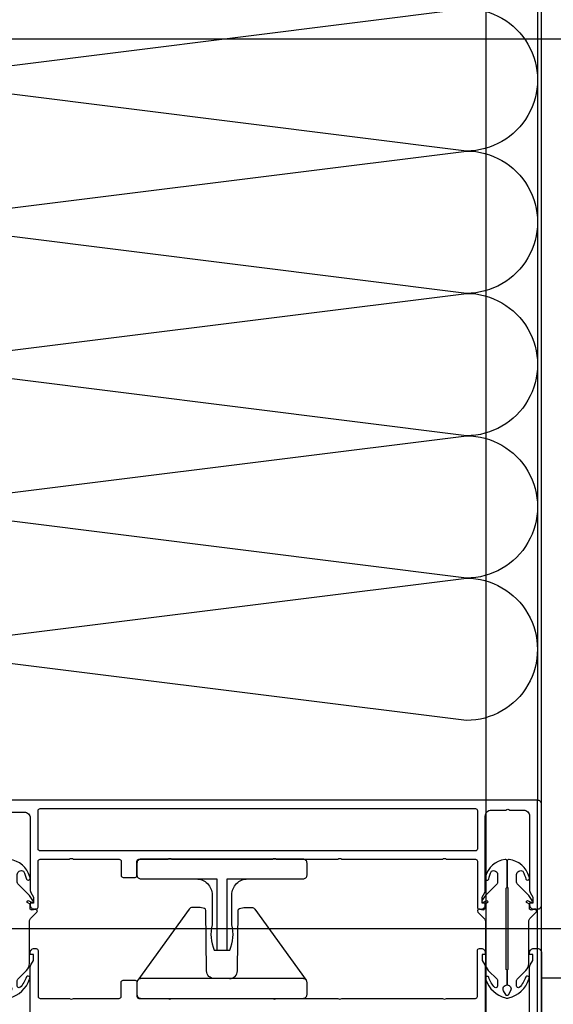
# Model space of a CAD drawing. Header units: millimetres. Extents: x 373037 to 682063, y 76092 to 274210.
# Tile 143 of 256: x 655139 to 655274, y 261188 to 261437. Entities that reach past the tile are written whole.
import ezdxf

# ---------------------------------------------------------------- set-up
doc = ezdxf.new("R2010")
doc.units = ezdxf.units.MM
doc.header["$LTSCALE"] = 100
doc.linetypes.add('ČERCHOVANÁ', pattern=[25.4, 12.7, -6.35, 0, -6.35])
doc.linetypes.add('ČÁRKOVANÁ', pattern=[19.05, 12.7, -6.35])
doc.layers.get('0').update_dxf_attribs({"linetype": 'CONTINUOUS'})
doc.layers.add('PUDORYS', color=253, linetype='CONTINUOUS')

# ---------------------------------------------------------------- blocks, each defined once
blk = doc.blocks.new('*U16')
for points in [[(1, 0, 0.414243), (1.1, 0.1), (1, 0.9, -1.0001), (1.2, 0.9), (1.1, 0.1, 0.414228), (1.2, 0, 0.414228)], [(1.2, 0, 0.414243), (1.3, 0.1), (1.2, 0.9, -1.0001), (1.4, 0.9), (1.3, 0.1, 0.414228), (1.4, 0, 0.414228)], [(1.4, 0, 0.414243), (1.5, 0.1), (1.4, 0.9, -1.0001), (1.6, 0.9), (1.5, 0.1, 0.414228), (1.6, 0, 0.414228)], [(1.6, 0, 0.414243), (1.7, 0.1), (1.6, 0.9, -1.0001), (1.8, 0.9), (1.7, 0.1, 0.414228), (1.8, 0, 0.414228)], [(1.8, 0, 0.414243), (1.9, 0.1), (1.8001, 0.9, -1.0001), (2, 0.9), (1.9001, 0.1, 0.414228), (2, 0, 0.414228)]]:
    blk.add_lwpolyline(points, format="xyb")
blk = doc.blocks.new('244748_a')
blk.add_lwpolyline([(8.32, -1.69, 0.082248), (6.34, -0.9, -1.09695), (6.94, -0.1, -0.315353), (11.26, -5.15, -0.480529), (10.87, -5.64), (4.27, -5.64), (4.08, -5.45), (-16.53, -5.45), (-16.72, -5.64), (-20.43, -5.64, 0.574019), (-21.93, -4.78), (-22.99, -5.4, 0.524827), (-22.99, -5.9), (-21.93, -6.52, 0.574021), (-20.43, -5.66), (-16.72, -5.66), (-16.53, -5.85), (4.08, -5.85), (4.27, -5.66), (10.87, -5.66, -0.480529), (11.26, -6.15, -0.326229), (6.88, -11.09, -1.09695), (6.28, -10.3, 0.081457), (8.32, -9.61, 0.599203), (7.48, -8.05), (5.52, -8.05, 0.198965), (5.17, -8.2), (2.22, -11.15), (0.93, -12.01, -0.738038), (0.51, -11.62), (0.87, -11, 1), (0.35, -10.7), (0, -11.3), (-0.98, -11.3, 0.619205), (-1.45, -12.06), (-1.28, -12.43, -0.808139), (-2.04, -13.04), (-3.63, -11.44, 0.198906), (-4.34, -11.15), (-14.99, -11.15, -0.198936), (-16.76, -10.42), (-18.98, -8.2, 0.198942), (-19.33, -8.05), (-20.67, -8.05, 0.500217), (-21.09, -8.73, 0.122037), (-18.5, -10.27, -1.093735), (-19.1, -11.07, -0.240768), (-23.7, -6.07, -0.106226), (-23.7, -5.23, -0.256232), (-19, -0.13, -1.093735), (-18.4, -0.92, 0.116856), (-21.09, -2.57, 0.500217), (-20.67, -3.25), (-19.33, -3.25, 0.198942), (-18.98, -3.1), (-16.75, -0.88, -0.198936), (-14.99, -0.15), (-4.34, -0.15, 0.198907), (-3.63, 0.14), (-2.04, 1.74, -0.808139), (-1.28, 1.13), (-1.45, 0.76, 0.619205), (-0.98, 0), (0, 0), (0.35, -0.6, 1), (0.87, -0.3), (0.51, 0.32, -0.738038), (0.93, 0.71), (2.22, -0.15), (5.17, -3.1, 0.198965), (5.52, -3.25), (7.48, -3.25, 0.599203)], format="xyb", close=True)
blk = doc.blocks.new('236134_0100_s_v')
for points in [[(22.8, -23), (22.8, -5), (42, -5, 0.414214), (43, -4), (43, -1, 0.414214), (42, 0), (1, 0, 0.414214), (0, -1), (0, -4, 0.414214), (1, -5), (20.2, -5), (20.2, -23)], [(15, -5, -0.414214), (19, -9), (19, -16.57, 0.165764), (19.53, -23), (23.47, -23, 0.165764), (24, -16.57), (24, -9, -0.414214), (28, -5)]]:
    blk.add_lwpolyline(points, format="xyb")
blk = doc.blocks.new('236134_0200_s_v')
for points in [[(19.58, 5, -0.41166), (17.58, 6.98), (17.45, 22.25, 0.344217), (17.07, 22.73), (16, 23), (14, 23, 0.240828), (13.19, 22.59), (0.19, 4.59)], [(23.42, 5, 0.41166), (25.42, 6.98), (25.55, 22.25, -0.344217), (25.93, 22.73), (27, 23), (29, 23, -0.240828), (29.81, 22.59), (42.81, 4.59)]]:
    blk.add_lwpolyline(points, format="xyb")
blk.add_lwpolyline([(42, 5), (1, 5, 0.414214), (0, 4), (0, 1, 0.414214), (1, 0), (42, 0, 0.414214), (43, 1), (43, 4, 0.414214)], format="xyb", close=True)

msp = doc.modelspace()

# ---------------------------------------------------------------- linework, layer by layer
at = {"layer": 'PUDORYS', "color": 252, "linetype": 'ČERCHOVANÁ', "ltscale": 25, "true_color": 0x939598}
msp.add_line((682063.19, 261432.15), (654424.22, 261432.15), dxfattribs=at)
at = {"layer": 'PUDORYS', "color": 252, "true_color": 0x939598}
for p, q in [((655340.76, 261207.15), (655015.07, 261207.15)), ((655340.76, 261207.15), (655015.07, 261207.15)), ((655576.64, 261194.65), (655270.64, 261194.65))]:
    msp.add_line(p, q, dxfattribs=at)
at = {"layer": 'PUDORYS', "color": 252, "linetype": 'ČÁRKOVANÁ', "ltscale": 5, "true_color": 0x939598}
msp.add_lwpolyline([(681396.64, 249812.15), (655256.64, 249812.15), (655256.64, 273052.15), (681396.64, 273052.15)], close=True, dxfattribs=at)
at = {"layer": 'PUDORYS', "color": 252, "ltscale": 15, "true_color": 0x939598}
for points in [[(655270.64, 273038.15), (681383.2, 273038.15), (681383.2, 249826.15), (655270.64, 249826.15)], [(655089.64, 261624.65), (655269.64, 261624.65), (655269.64, 261239.65), (655089.64, 261239.65)], [(655041.64, 261174.65), (655269.64, 261174.65), (655269.64, 261239.65), (655041.64, 261239.65)]]:
    msp.add_lwpolyline(points, close=True, dxfattribs=at)
at = {"layer": 'PUDORYS', "color": 252, "true_color": 0x939598}
msp.add_lwpolyline([(655270.64, 261238.65), (655270.64, 261625.65)], dxfattribs=at)
for points in [[(655136.14, 261236.66), (655139.84, 261236.66, -0.414214), (655141.34, 261235.16), (655141.34, 261216.8, 0.13165), (655141.47, 261216.3), (655142.13, 261215.15), (655142.13, 261213.65), (655141.33, 261213.65), (655141.33, 261213.15, 0.414214), (655142.33, 261212.15), (655142.84, 261212.15, 0.414214), (655143.34, 261212.65), (655143.34, 261224.25, -0.414214), (655143.84, 261224.75), (655151.24, 261224.75, -0.399985), (655152.24, 261224.75), (655163.84, 261224.75, -0.414214), (655164.34, 261224.25), (655164.34, 261220.65, 0.414214), (655164.84, 261220.15), (655167.84, 261220.15, 0.414214), (655168.34, 261220.65), (655168.34, 261224.25, -0.414214), (655168.84, 261224.75), (655176.14, 261224.75, -0.38324), (655177.14, 261224.75), (655202.64, 261224.75, -0.38324), (655203.64, 261224.75), (655219.14, 261224.75, -0.38324), (655220.14, 261224.75), (655245.64, 261224.75, -0.38324), (655246.64, 261224.75), (655253.94, 261224.75, -0.414214), (655254.44, 261224.25), (655254.44, 261212.65, 0.414214), (655254.94, 261212.15), (655255.44, 261212.15, 0.414214), (655256.44, 261213.15), (655256.44, 261213.65), (655255.64, 261213.65), (655255.64, 261215.15), (655256.3, 261216.31, 0.116937), (655256.44, 261216.81), (655256.44, 261235.66, -0.414232), (655257.94, 261237.16), (655261.65, 261237.16, -0.399985), (655262.65, 261237.16), (655266.14, 261237.16, -0.414232), (655267.64, 261235.66), (655267.64, 261216.81, 0.116937), (655267.77, 261216.31), (655268.44, 261215.15), (655268.44, 261213.65), (655267.64, 261213.65), (655267.64, 261213.15, 0.414214), (655268.64, 261212.15), (655269.64, 261212.15, 0.414214), (655270.64, 261213.15), (655270.64, 261238.65, 0.414214), (655269.64, 261239.65), (655269.64, 261239.65), (655121.14, 261239.65, 0.414214)], [(655136.14, 261236.66), (655139.84, 261236.66, -0.414214), (655141.34, 261235.16), (655141.34, 261216.8, 0.13165), (655141.47, 261216.3), (655142.13, 261215.15), (655142.13, 261213.65), (655141.33, 261213.65), (655141.33, 261213.15, 0.414214), (655142.33, 261212.15), (655142.84, 261212.15, 0.414214), (655143.34, 261212.65), (655143.34, 261224.25, -0.414214), (655143.84, 261224.75), (655151.24, 261224.75, -0.399985), (655152.24, 261224.75), (655163.84, 261224.75, -0.414214), (655164.34, 261224.25), (655164.34, 261220.65, 0.414214), (655164.84, 261220.15), (655167.84, 261220.15, 0.414214), (655168.34, 261220.65), (655168.34, 261224.25, -0.414214), (655168.84, 261224.75), (655176.14, 261224.75, -0.38324), (655177.14, 261224.75), (655202.64, 261224.75, -0.38324), (655203.64, 261224.75), (655219.14, 261224.75, -0.38324), (655220.14, 261224.75), (655245.64, 261224.75, -0.38324), (655246.64, 261224.75), (655253.94, 261224.75, -0.414214), (655254.44, 261224.25), (655254.44, 261212.65, 0.414214), (655254.94, 261212.15), (655255.44, 261212.15, 0.414214), (655256.44, 261213.15), (655256.44, 261213.65), (655255.64, 261213.65), (655255.64, 261215.15), (655256.3, 261216.31, 0.116937), (655256.44, 261216.81), (655256.44, 261235.66, -0.414232), (655257.94, 261237.16), (655261.65, 261237.16, -0.399985), (655262.65, 261237.16), (655266.14, 261237.16, -0.414232), (655267.64, 261235.66), (655267.64, 261216.81, 0.116937), (655267.77, 261216.31), (655268.44, 261215.15), (655268.44, 261213.65), (655267.64, 261213.65), (655267.64, 261213.15, 0.414214), (655268.64, 261212.15), (655269.64, 261212.15, 0.414214), (655270.64, 261213.15), (655270.64, 261238.65, 0.414214), (655269.64, 261239.65), (655269.64, 261239.65), (655121.14, 261239.65, 0.414214)], [(655141.34, 261179.15), (655141.34, 261197.51, -0.13165), (655141.47, 261198.01), (655142.13, 261199.15), (655142.13, 261200.65), (655141.33, 261200.65), (655141.33, 261201.15, -0.414214), (655142.33, 261202.15), (655142.84, 261202.15, -0.414214), (655143.34, 261201.65), (655143.34, 261190.05, 0.414214), (655143.84, 261189.55), (655151.24, 261189.55, 0.399985), (655152.24, 261189.55), (655163.84, 261189.55, 0.414214), (655164.34, 261190.05), (655164.34, 261193.65, -0.414214), (655164.84, 261194.15), (655167.84, 261194.15, -0.414214), (655168.34, 261193.65), (655168.34, 261190.05, 0.414214), (655168.84, 261189.55), (655176.14, 261189.55, 0.38324), (655177.14, 261189.55), (655202.64, 261189.55, 0.38324), (655203.64, 261189.55), (655219.14, 261189.55, 0.38324), (655220.14, 261189.55), (655245.64, 261189.55, 0.38324), (655246.64, 261189.55), (655253.94, 261189.55, 0.414214), (655254.44, 261190.05), (655254.44, 261201.65, -0.414214), (655254.94, 261202.15), (655255.44, 261202.15, -0.414214), (655256.44, 261201.15), (655256.44, 261200.65), (655255.64, 261200.65), (655255.64, 261199.15), (655256.3, 261198, -0.116937), (655256.44, 261197.5), (655256.44, 261178.65, 0.414232)], [(655141.34, 261179.15), (655141.34, 261197.51, -0.13165), (655141.47, 261198.01), (655142.13, 261199.15), (655142.13, 261200.65), (655141.33, 261200.65), (655141.33, 261201.15, -0.414214), (655142.33, 261202.15), (655142.84, 261202.15, -0.414214), (655143.34, 261201.65), (655143.34, 261190.05, 0.414214), (655143.84, 261189.55), (655151.24, 261189.55, 0.399985), (655152.24, 261189.55), (655163.84, 261189.55, 0.414214), (655164.34, 261190.05), (655164.34, 261193.65, -0.414214), (655164.84, 261194.15), (655167.84, 261194.15, -0.414214), (655168.34, 261193.65), (655168.34, 261190.05, 0.414214), (655168.84, 261189.55), (655176.14, 261189.55, 0.38324), (655177.14, 261189.55), (655202.64, 261189.55, 0.38324), (655203.64, 261189.55), (655219.14, 261189.55, 0.38324), (655220.14, 261189.55), (655245.64, 261189.55, 0.38324), (655246.64, 261189.55), (655253.94, 261189.55, 0.414214), (655254.44, 261190.05), (655254.44, 261201.65, -0.414214), (655254.94, 261202.15), (655255.44, 261202.15, -0.414214), (655256.44, 261201.15), (655256.44, 261200.65), (655255.64, 261200.65), (655255.64, 261199.15), (655256.3, 261198, -0.116937), (655256.44, 261197.5), (655256.44, 261178.65, 0.414232)], [(655267.64, 261178.65), (655267.64, 261197.5, -0.116937), (655267.77, 261198), (655268.44, 261199.15), (655268.44, 261200.65), (655267.64, 261200.65), (655267.64, 261201.15, -0.414214), (655268.64, 261202.15), (655269.64, 261202.15, -0.414214), (655270.64, 261201.15), (655270.64, 261175.65, -0.414214)], [(655267.64, 261178.65), (655267.64, 261197.5, -0.116937), (655267.77, 261198), (655268.44, 261199.15), (655268.44, 261200.65), (655267.64, 261200.65), (655267.64, 261201.15, -0.414214), (655268.64, 261202.15), (655269.64, 261202.15, -0.414214), (655270.64, 261201.15), (655270.64, 261175.65, -0.414214)]]:
    msp.add_lwpolyline(points, format="xyb", dxfattribs=at)
msp.add_lwpolyline([(655143.84, 261237.55), (655253.94, 261237.55, -0.414214), (655254.44, 261237.05), (655254.44, 261227.35, -0.414214), (655253.94, 261226.85), (655143.84, 261226.85, -0.414214), (655143.34, 261227.35), (655143.34, 261237.05, -0.414214), (655143.84, 261237.55)], format="xyb", close=True, dxfattribs=at)
msp.add_lwpolyline([(655143.84, 261237.55), (655253.94, 261237.55, -0.414214), (655254.44, 261237.05), (655254.44, 261227.35, -0.414214), (655253.94, 261226.85), (655143.84, 261226.85, -0.414214), (655143.34, 261227.35), (655143.34, 261237.05, -0.414214), (655143.84, 261237.55)], format="xyb", close=True, dxfattribs=at)

# ---------------------------------------------------------------- block references
at = {"layer": 'PUDORYS', "color": 252, "true_color": 0x939598, "xscale": 179.9999932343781, "yscale": 179.9999932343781, "zscale": 179.9999932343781, "rotation": 270}
msp.add_blockref('*U16', (655089.64, 261619.83), dxfattribs=at)
msp.add_blockref('*U16', (655089.64, 261619.83), dxfattribs=at)
at = {"layer": 'PUDORYS', "color": 252, "true_color": 0x939598, "xscale": -1, "rotation": 270}
for p in [(655141.3, 261213.38), (655141.3, 261213.38), (655267.6, 261213.38), (655267.6, 261213.38)]:
    msp.add_blockref('244748_a', p, dxfattribs=at)
at = {"layer": 'PUDORYS', "color": 252, "true_color": 0x939598}
for name, p in [('236134_0100_s_v', (655168.34, 261224.75)), ('236134_0100_s_v', (655168.34, 261224.75)), ('236134_0200_s_v', (655168.34, 261189.55)), ('236134_0200_s_v', (655168.34, 261189.55))]:
    msp.add_blockref(name, p, dxfattribs=at)

doc.saveas('drawing.dxf')
